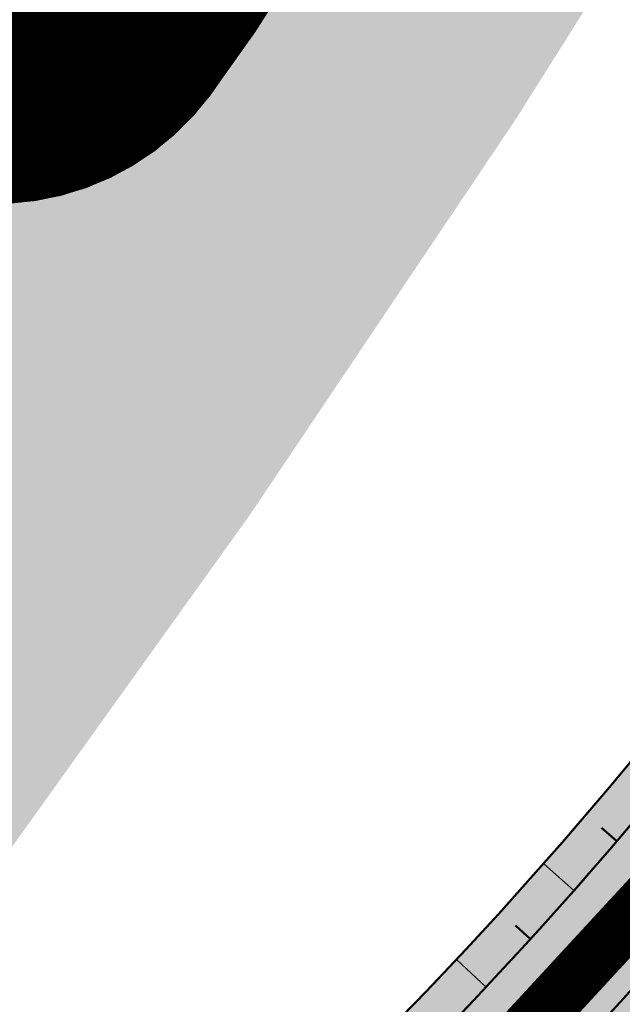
# Model space of a CAD drawing. Header units: metres. Extents: x -3 to 311477, y 0 to 754107.
# Tile 13 of 82: x 155089 to 155116, y 376194 to 376239. Entities that reach past the tile are written whole.
import ezdxf

# ---------------------------------------------------------------- set-up
doc = ezdxf.new("R2010")
doc.units = ezdxf.units.M
doc.linetypes.add('ACAD_ISO05W100', pattern=[33, 24, -3, 0, -3, 0, -3])
doc.linetypes.add('CENTER', pattern=[2, 1.25, -0.25, 0.25, -0.25])
doc.layers.add('Meest waarschijnlijk tracé', color=150, linetype='Continuous', lineweight=18, true_color=0x007fff)
doc.layers.add('Wandelpad', color=30, linetype='ACAD_ISO05W100', lineweight=13, true_color=0xff7f00)
for name, color, linetype, true_color in [('N-KLEUR_talud', 7, 'Continuous', 0xa57500), ('N-KLEUR_water', 150, 'Continuous', 0x007fff), ('N-XX-GR-BEEK-BEGELEIDEND-BOS-G', 7, 'Continuous', 0x45a93d), ('Onderhoudspad hatch', 7, 'Continuous', 0x964b00), ('Z_ZZZ_WERKGRENS', 5, 'CENTER', 0x0000ff)]:
    doc.layers.add(name, color=color, linetype=linetype, true_color=true_color)
for name, color, linetype, lineweight in [('N-WE-GW-BODEMSLOOT-G', 90, 'Continuous', 50), ('N-WE-GW-TALUD-GD', 90, 'Continuous', 50), ('N-XX-GW-TALUDARCERING-S', 90, 'Continuous', 25), ('N-XX-GW-TALUDARCERING_KORT-G', 90, 'Continuous', 50), ('N-XX-GW-TALUDARCERING_LANG-G', 90, 'Continuous', 18)]:
    doc.layers.add(name, color=color, linetype=linetype, lineweight=lineweight)

# ---------------------------------------------------------------- blocks, each defined once
blk = doc.blocks.new('*U27')
at = {"layer": 'N-XX-GW-TALUDARCERING_KORT-G'}
for p, q in [((155116.069509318, 376201.461111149), (155115.362213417, 376202.0666663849)), ((155112.1012189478, 376196.9610998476), (155111.4126031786, 376197.5864981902))]:
    blk.add_line(p, q, dxfattribs=at)
at = {"layer": 'N-XX-GW-TALUDARCERING_LANG-G'}
for p, q in [((155114.1018278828, 376199.1965871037), (155112.7063723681, 376200.42715572)), ((155110.0681109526, 376194.7551281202), (155108.7082337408, 376196.026970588))]:
    blk.add_line(p, q, dxfattribs=at)

msp = doc.modelspace()

# ---------------------------------------------------------------- hatches: boundary and pattern name
at = {"layer": 'N-KLEUR_talud'}
h = msp.add_hatch(color=256, dxfattribs=at)
h.dxf.hatch_style = 1
edge = h.paths.add_edge_path()
edge.add_line((155678.8771100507, 377006.8022137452), (155680.0307593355, 377006.9643198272))
edge.add_arc((155680.1699082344, 377005.9740483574), 0.9999999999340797, 14.194605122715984, 97.99859969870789, ccw=False)
edge.add_line((155681.1393766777, 377006.2192644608), (155690.554282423, 376956.8090728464))
edge.add_line((155690.554282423, 376956.8090728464), (155696.311350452, 376886.1581083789))
edge.add_arc((155742.159387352, 376889.89408381), 46.00000000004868, 184.6585141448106, 256.605943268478)
edge.add_line((155731.5036255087, 376845.1452878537), (155739.7710216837, 376843.1766224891))
edge.add_arc((155738.1494927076, 376836.3670231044), 6.999999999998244, -19.176685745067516, 76.60594326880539, ccw=False)
edge.add_line((155744.761063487, 376834.0676467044), (155696.642994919, 376695.7101267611))
edge.add_arc((155692.65442192, 376696.7931907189), 4.133006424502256, 313.34904811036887, 344.80812501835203, ccw=False)
edge.add_line((155695.4914874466, 376693.7877288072), (155661.9274777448, 376660.807904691))
edge.add_arc((155451.1918649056, 376878.1575387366), 302.738107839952, 302.42176025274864, 314.1148366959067, ccw=False)
edge.add_arc((155623.3907087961, 376606.4980496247), 18.90251191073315, 121.53574325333, 135.922123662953)
edge.add_line((155609.8112395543, 376619.6473070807), (155601.3636035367, 376611.6669546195))
edge.add_arc((155618.3262962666, 376596.7791274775), 22.5694559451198, 138.7272013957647, 161.9893209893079)
edge.add_arc((155413.485087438, 376661.9305525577), 192.383681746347, 312.7432122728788, 342.39936066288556, ccw=False)
edge.add_line((155544.0585369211, 376520.643414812), (155492.3294542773, 376467.9552593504))
edge.add_arc((155096.6999878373, 376880.1992206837), 571.3735716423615, 308.5135574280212, 313.8218373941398, ccw=False)
edge.add_arc((155373.5493513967, 376530.5538468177), 125.4005444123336, 273.6379186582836, 309.0163028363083, ccw=False)
edge.add_arc((155370.2357413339, 376605.9787292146), 200.8891375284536, 242.1821668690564, 273.21613018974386, ccw=False)
edge.add_arc((155268.2279784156, 376414.7349594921), 15.88666606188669, 58.67035883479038, 129.0237074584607)
edge.add_line((155258.2250678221, 376427.0770799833), (155199.0966051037, 376387.1480177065))
edge.add_arc((155242.6912690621, 376334.3626160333), 68.4601588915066, 129.5527846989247, 162.229872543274)
edge.add_line((155177.4974371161, 376355.2565776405), (155153.4365502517, 376273.8441122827))
edge.add_arc((154965.6864591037, 376329.997300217), 195.967541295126, 301.7526252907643, 343.34887825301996, ccw=False)
edge.add_line((155068.8149433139, 376163.3605906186), (155066.5597224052, 376159.446050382))
edge.add_line((155066.5597224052, 376159.446050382), (155069.2360377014, 376155.2214618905))
edge.add_line((155069.2360377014, 376155.2214618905), (155074.1061068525, 376155.0084399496))
edge.add_arc((154959.0471248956, 376336.6301090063), 214.9999999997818, 302.3546309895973, 342.2544231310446)
edge.add_line((155163.8172812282, 376271.1000924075), (155184.8118277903, 376336.7044795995))
edge.add_arc((155327.6747275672, 376290.9858633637), 150.0000000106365, 150.3212814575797, 162.2544231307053, ccw=False)
edge.add_arc((155219.0727921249, 376352.8778630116), 25.00000000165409, 123.6672926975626, 150.3212814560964, ccw=False)
edge.add_line((155205.2135567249, 376373.6846310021), (155267.6507643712, 376415.2735966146))
edge.add_arc((155268.4823184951, 376414.0251905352), 1.49999999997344, 64.08793020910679, 123.66729269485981, ccw=False)
edge.add_arc((155369.6457991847, 376622.2515101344), 229.9999999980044, 244.0879302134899, 270.6835686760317)
edge.add_arc((155370.6002184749, 376542.2572030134), 149.9999994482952, 270.6835686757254, 308.9849282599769)
edge.add_arc((155213.3212327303, 376736.5850726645), 400.0000000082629, 308.9849283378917, 314.1073559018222)
edge.add_line((155491.7232276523, 376449.3702937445), (155552.1620250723, 376507.9546111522))
edge.add_arc((155360.7606535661, 376705.4147716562), 275.0000000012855, 314.107355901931, 337.0479878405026)
edge.add_arc((155615.3706423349, 376597.5908243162), 1.500000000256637, 134.8590385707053, 157.0479878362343, ccw=False)
edge.add_line((155614.31259485, 376598.6540907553), (155623.1547284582, 376607.4528234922))
edge.add_arc((155624.2127759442, 376606.3895570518), 1.50000000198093, 123.5967084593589, 134.859038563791, ccw=False)
edge.add_arc((155429.7124659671, 376899.1725473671), 349.9999999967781, 303.596708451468, 314.2512896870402)
edge.add_line((155673.9447700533, 376648.4723646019), (155707.6496021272, 376681.3076370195))
edge.add_arc((155691.948954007, 376697.4240773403), 22.50000000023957, 314.2512896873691, 339.9411792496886)
edge.add_line((155713.084126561, 376689.7069223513), (155765.2685410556, 376832.6257320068))
edge.add_arc((155776.3527648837, 376828.5785129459), 11.80000000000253, 85.23463052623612, 159.9411792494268, ccw=False)
edge.add_line((155777.3330561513, 376840.3377233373), (155814.3700082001, 376837.2501860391))
edge.add_line((155814.3700082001, 376837.2501860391), (155815.1336763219, 376842.1915230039))
edge.add_line((155815.1336763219, 376842.1915230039), (155775.4716642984, 376857.3909752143))
edge.add_line((155775.4716642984, 376857.3909752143), (155737.0020738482, 376866.3478288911))
edge.add_arc((155742.1724118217, 376888.7591564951), 22.99999999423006, 181.3286841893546, 257.0090408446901, ccw=False)
edge.add_arc((154973.3791759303, 376870.927710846), 746.0000000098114, 1.328684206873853, 6.728910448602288)
edge.add_line((155714.2404691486, 376958.3379174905), (155707.0028552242, 377019.6816462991))
edge.add_arc((155682.1750638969, 377016.7523498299), 25.0000000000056, 6.728910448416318, 97.96179206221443)
edge.add_line((155678.7122462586, 377041.5113662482), (155674.0907466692, 377040.8649992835))
edge.add_line((155674.0907466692, 377040.8649992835), (155678.8771100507, 377006.8022137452))
at = {"layer": 'N-KLEUR_water'}
h = msp.add_hatch(color=256, dxfattribs=at)
h.dxf.hatch_style = 1
edge = h.paths.add_edge_path()
edge.add_line((155781.6973241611, 376833.8815364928), (155781.8500577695, 376834.8698038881))
edge.add_arc((155780.8617903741, 376835.0225374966), 1.000000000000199, 351.2146234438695, 441.2146234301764)
edge.add_line((155781.0145239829, 376836.0108048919), (155776.8460068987, 376836.6550360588))
edge.add_arc((155775.0437503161, 376824.9934807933), 11.7999999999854, 81.21462343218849, 159.9411792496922)
edge.add_line((155763.9595264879, 376829.0406998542), (155713.084126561, 376689.7069223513))
edge.add_arc((155691.948954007, 376697.4240773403), 22.50000000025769, 314.2512896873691, 339.94117924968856, ccw=False)
edge.add_line((155707.6496021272, 376681.3076370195), (155673.9447700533, 376648.4723646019))
edge.add_arc((155429.7124659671, 376899.1725473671), 349.9999999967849, 303.59670845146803, 314.2512896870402, ccw=False)
edge.add_arc((155624.2127759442, 376606.3895570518), 1.500000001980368, 123.5967084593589, 134.8590385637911)
edge.add_line((155623.1547284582, 376607.4528234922), (155614.31259485, 376598.6540907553))
edge.add_arc((155615.3706423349, 376597.5908243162), 1.500000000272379, 134.8590385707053, 157.0479878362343)
edge.add_arc((155360.7606535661, 376705.4147716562), 275.0000000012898, 314.10735590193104, 337.0479878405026, ccw=False)
edge.add_line((155552.1620250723, 376507.9546111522), (155491.7232276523, 376449.3702937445))
edge.add_arc((155213.3212327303, 376736.5850726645), 400.0000000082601, 308.9849283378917, 314.10735590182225, ccw=False)
edge.add_arc((155370.6002184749, 376542.2572030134), 149.999999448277, 270.6835686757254, 308.98492825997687, ccw=False)
edge.add_arc((155369.6457991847, 376622.2515101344), 229.9999999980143, 244.0879302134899, 270.6835686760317, ccw=False)
edge.add_arc((155268.4823184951, 376414.0251905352), 1.499999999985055, 64.0879302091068, 123.6672926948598)
edge.add_line((155267.6507643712, 376415.2735966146), (155205.2135567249, 376373.6846310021))
edge.add_arc((155219.0727921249, 376352.8778630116), 25.00000000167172, 123.6672926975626, 150.3212814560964)
edge.add_arc((155327.6747275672, 376290.9858633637), 150.0000000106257, 150.3212814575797, 162.2544231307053)
edge.add_line((155184.8118277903, 376336.7044795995), (155163.8172812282, 376271.1000924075))
edge.add_arc((154959.0471248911, 376336.6301090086), 215.0000000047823, 305.47802487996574, 342.2544231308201, ccw=False)
edge.add_arc((155089.054634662, 376154.2183566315), 8.99999999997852, 125.4780248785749, 194.1227999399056)
edge.add_line((155080.3266596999, 376152.0223481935), (155081.6070552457, 376146.9621559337))
edge.add_line((155081.6070552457, 376146.9621559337), (155083.8263110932, 376147.5241691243))
edge.add_line((155083.8263110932, 376147.5241691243), (155082.7098935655, 376151.9326352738))
edge.add_arc((155087.5568838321, 376153.1601063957), 4.999999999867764, 125.008942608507, 194.2110427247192, ccw=False)
edge.add_arc((154959.7734791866, 376336.0952141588), 218.1453653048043, 304.9332842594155, 342.3300814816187)
edge.add_line((155167.6269585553, 376269.880929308), (155188.6215051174, 376335.4853165))
edge.add_arc((155327.6747275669, 376290.9858633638), 146.0000000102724, 150.3212814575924, 162.254423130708, ccw=False)
edge.add_arc((155219.0727921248, 376352.8778630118), 21.00000000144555, 123.6672926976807, 150.3212814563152, ccw=False)
edge.add_line((155207.4310343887, 376370.3555481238), (155268.6813640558, 376411.1539430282))
edge.add_arc((155369.6457991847, 376622.2515101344), 233.9999999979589, 244.4389902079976, 270.6835686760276)
edge.add_arc((155370.6002184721, 376542.2572030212), 153.9999994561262, 270.6835686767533, 308.9849282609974)
edge.add_arc((155213.3212327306, 376736.5850726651), 404.0000000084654, 308.984928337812, 314.1073559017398)
edge.add_line((155494.5072476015, 376446.4981459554), (155554.9460450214, 376505.0824633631))
edge.add_arc((155360.7606535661, 376705.4147716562), 279.0000000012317, 314.1073559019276, 336.9470957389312)
edge.add_line((155617.4807397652, 376596.1636968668), (155625.8017707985, 376604.4438848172))
edge.add_arc((155429.7124659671, 376899.1725473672), 353.9999999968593, 303.6366751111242, 314.2512896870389)
edge.add_line((155676.7359963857, 376645.6072196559), (155710.4408284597, 376678.4424920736))
edge.add_arc((155691.948954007, 376697.4240773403), 26.50000000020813, 314.2512896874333, 339.9411792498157)
edge.add_line((155716.8414905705, 376688.3349836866), (155767.7852602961, 376827.8560073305))
edge.add_arc((155776.0514611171, 376824.8377422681), 8.799999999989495, 81.21462343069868, 159.9411792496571, ccw=False)
edge.add_line((155777.3955168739, 376833.5344953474), (155780.5563231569, 376833.046002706))
edge.add_arc((155780.7090567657, 376834.0342701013), 0.9999999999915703, 261.2146234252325, 351.2146234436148)
at = {"layer": 'N-XX-GR-BEEK-BEGELEIDEND-BOS-G'}
h = msp.add_hatch(color=256, dxfattribs=at)
h.dxf.hatch_style = 1
edge = h.paths.add_edge_path(flags=17)
edge.add_arc((154904.1109228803, 376102.1879825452), 9.597595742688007, 237.1099295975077, 297.3173460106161, ccw=False)
edge.add_arc((154908.3638393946, 376108.7644893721), 17.42943721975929, 215.6781270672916, 237.1099295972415, ccw=False)
edge.add_arc((154890.6254118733, 376096.0284016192), 4.407681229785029, 35.67812706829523, 88.3553815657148)
edge.add_arc((154890.2660216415, 376141.8758540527), 41.44443523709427, 258.3437979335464, 270.671746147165, ccw=False)
edge.add_arc((154880.1088322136, 376090.9112385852), 10.5270998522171, 80.2441988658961, 155.9837095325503)
edge.add_arc((154839.7063328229, 376110.1062751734), 34.20741559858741, 316.9733342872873, 334.158293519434, ccw=False)
edge.add_arc((154854.9109099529, 376095.9145421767), 13.40875095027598, 272.1255065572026, 316.9733342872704, ccw=False)
edge.add_arc((154855.5882867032, 376077.6633523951), 4.855004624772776, 92.12550655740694, 173.7369162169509)
edge.add_arc((154811.6053448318, 376082.4904323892), 39.39202778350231, 333.7976589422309, 353.7369162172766, ccw=False)
edge.add_arc((154819.0032733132, 376078.8498248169), 31.14682497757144, 323.22154768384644, 333.79765894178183, ccw=False)
edge.add_line((154843.950528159, 376060.201522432), (154908.5154376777, 376093.6607266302))
edge = h.paths.add_edge_path()
edge.add_arc((155051.3823263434, 376202.2835270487), 10.01038861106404, 230.0437084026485, 286.4384716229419, ccw=False)
edge.add_arc((155463.0389313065, 376693.6375070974), 651.0173262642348, 229.2027619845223, 230.043708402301, ccw=False)
edge.add_arc((154952.656633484, 376102.2962961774), 130.119356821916, 49.20276198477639, 54.97613268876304)
edge.add_arc((155018.9434774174, 376196.8798384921), 14.62047303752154, 54.97613268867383, 114.2540012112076)
edge.add_arc((155020.0857612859, 376194.3445351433), 17.40122392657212, 114.2540012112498, 151.6801925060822)
edge.add_arc((155009.907086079, 376199.8297269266), 5.838665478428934, 151.6801925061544, 220.3471388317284)
edge.add_arc((154999.3720344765, 376190.8804418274), 7.984395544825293, -38.00674009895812, 40.34713883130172, ccw=False)
edge.add_arc((154962.0932182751, 376220.0129079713), 55.29624100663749, 312.00238699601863, 321.9932599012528, ccw=False)
edge.add_arc((155037.6216808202, 376136.1370796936), 57.5740527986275, 132.0023869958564, 142.80662583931)
edge.add_arc((155022.8625683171, 376147.3371659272), 39.04641577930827, 142.8066258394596, 158.2889268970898)
edge.add_arc((155028.4183682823, 376145.1250007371), 45.02643150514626, 158.2889268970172, 167.9820113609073)
edge.add_arc((154964.8940323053, 376158.6483618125), 19.92141338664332, 324.60384196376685, 347.9820113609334, ccw=False)
edge.add_arc((154989.5148522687, 376141.15374043), 10.28200617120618, 144.603841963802, 193.5135074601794)
edge.add_line((154979.5175048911, 376138.7510968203), (155027.1040376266, 376157.3691786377))
edge.add_line((155027.1040376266, 376157.3691786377), (155054.2151214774, 376192.6823212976))
edge = h.paths.add_edge_path()
edge.add_line((155111.4569899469, 376234.6687796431), (155123.1372748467, 376253.2314753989))
edge.add_arc((155111.7257020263, 376262.246170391), 14.54265175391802, 314.91492457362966, 321.69264800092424, ccw=False)
edge.add_arc((155104.6311003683, 376269.3618721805), 24.59086476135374, 299.472293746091, 314.9149245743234, ccw=False)
edge.add_arc((155112.1908862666, 376255.9849069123), 9.225528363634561, 252.7926465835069, 299.47229374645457, ccw=False)
edge.add_arc((155107.87107713, 376242.0361959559), 5.376775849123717, 72.79264658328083, 150.9010366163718)
edge.add_arc((155031.5756144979, 376284.4998977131), 81.93968070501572, 323.4572282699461, 330.9010366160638, ccw=False)
edge.add_arc((155087.5070262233, 376243.0481795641), 12.32238576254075, 267.5812292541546, 323.4572282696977, ccw=False)
edge.add_arc((155086.8016648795, 376226.3495250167), 4.391159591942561, 87.58122925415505, 143.8631932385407)
edge.add_arc((155093.9539161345, 376221.1269726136), 13.24721693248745, 143.8631932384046, 176.7993242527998)
edge.add_arc((155092.9241623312, 376221.1845569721), 12.21585431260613, 176.7993242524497, 216.1199074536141)
edge.add_arc((155061.5145169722, 376198.2635289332), 26.66780996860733, 12.370874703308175, 36.11990745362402, ccw=False)
edge.add_arc((155081.0079562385, 376202.5390525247), 6.710999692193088, -35.563268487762, 12.370874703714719, ccw=False)
edge.add_line((155086.4671785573, 376198.6359244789), (155099.2283936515, 376216.4626223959))
edge.add_line((155099.2283936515, 376216.4626223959), (155111.4569899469, 376234.6687796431))
edge = h.paths.add_edge_path()
edge.add_arc((155293.5941444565, 376492.4331864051), 4.861909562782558, 341.6479676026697, 404.5563958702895)
edge.add_arc((155287.0783221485, 376486.0174865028), 14.00615067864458, 44.55639587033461, 72.73906829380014)
edge.add_arc((155302.5070353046, 376535.6726084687), 37.99073698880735, 234.1685740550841, 252.7390682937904, ccw=False)
edge.add_arc((155279.2186539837, 376503.4197728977), 1.791094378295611, 54.16857405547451, 182.5780344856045)
edge.add_arc((155271.0221197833, 376503.0507191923), 6.413744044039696, -100.25193394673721, 2.5780344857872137, ccw=False)
edge.add_arc((155268.7430830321, 376490.4499098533), 6.391505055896, 79.74806605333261, 114.9446813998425)
edge.add_arc((155229.1828549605, 376575.5013872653), 87.41022976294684, 286.6660592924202, 294.944681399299, ccw=False)
edge.add_arc((155261.6137587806, 376467.1704449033), 25.67096494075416, 106.6660592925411, 153.0082858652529)
edge.add_arc((156213.5553467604, 375982.3053724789), 1093.981278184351, 153.0082858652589, 153.823773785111)
edge.add_arc((156045.4547934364, 376064.9344786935), 906.6703996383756, 153.8237737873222, 153.8630829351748)
edge.add_line((155231.4969494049, 376464.3388373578), (155236.0809737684, 376464.6841029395))
edge.add_line((155236.0809737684, 376464.6841029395), (155240.6737978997, 376464.8802003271))
edge.add_line((155240.6737978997, 376464.8802003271), (155245.270569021, 376464.9269223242))
edge.add_line((155245.270569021, 376464.9269223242), (155249.8664301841, 376464.8242195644))
edge.add_line((155249.8664301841, 376464.8242195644), (155254.4565254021, 376464.5722005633))
edge.add_line((155254.4565254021, 376464.5722005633), (155259.0360047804, 376464.1711316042))
edge.add_line((155259.0360047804, 376464.1711316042), (155263.6000296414, 376463.6214364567))
edge.add_line((155263.6000296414, 376463.6214364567), (155268.1437776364, 376462.9236959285))
edge.add_line((155268.1437776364, 376462.9236959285), (155272.6624478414, 376462.0786472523))
edge.add_line((155272.6624478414, 376462.0786472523), (155277.1512658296, 376461.0871833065))
edge.add_line((155277.1512658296, 376461.0871833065), (155281.605488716, 376459.9503516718))
edge.add_line((155281.605488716, 376459.9503516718), (155286.0204101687, 376458.6693535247))
edge.add_arc((155294.5421812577, 376459.9125171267), 8.611970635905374, 181.1674268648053, 188.2998133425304, ccw=False)
edge.add_arc((155303.2339477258, 376460.0896402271), 17.30554164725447, 145.0326663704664, 181.1674268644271, ccw=False)
edge.add_arc((155250.4987966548, 376496.9704010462), 47.04651097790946, 325.0326663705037, 339.823565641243)
edge.add_arc((154977.4176470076, 376597.3171976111), 337.9808573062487, 339.8235656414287, 341.6479676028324)
edge = h.paths.add_edge_path(flags=17)
edge.add_line((155568.0746086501, 376575.2736937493), (155554.3290078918, 376584.2874904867))
edge.add_arc((155558.4985977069, 376595.0829531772), 11.57270469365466, 228.1301586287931, 248.881674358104, ccw=False)
edge.add_arc((155542.8040513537, 376576.7659020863), 12.55405392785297, 50.58811952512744, 209.5996564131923)
edge.add_arc((155516.7828623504, 376561.6086890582), 17.5610506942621, 1.6241998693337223, 30.66447380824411, ccw=False)
edge.add_line((155534.3368575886, 376562.1064366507), (155550.9186548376, 376551.2125865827))
edge.add_line((155550.9186548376, 376551.2125865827), (155568.0746086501, 376575.2736937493))
edge = h.paths.add_edge_path()
edge.add_line((155747.7007093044, 377246.6623197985), (155745.9878774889, 377239.4292432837))
edge.add_arc((155716.814357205, 377248.5053262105), 30.55273419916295, 305.9069966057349, 342.71872256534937, ccw=False)
edge.add_arc((155681.8039779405, 377304.5655077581), 96.59820540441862, 295.87758835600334, 303.2248522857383, ccw=False)
edge.add_arc((155728.0785954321, 377207.763361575), 10.71165414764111, 112.587851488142, 139.8735109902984)
edge.add_arc((155727.0662832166, 377208.6166078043), 9.387718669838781, 139.8735109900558, 203.1734579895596)
edge.add_arc((155713.6207024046, 377202.8611958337), 5.237889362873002, -67.39223356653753, 23.173457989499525, ccw=False)
edge.add_arc((155706.2837996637, 377218.40570792), 22.42257391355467, 272.3254749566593, 294.646007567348, ccw=False)
edge.add_arc((155706.9048528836, 377189.4167188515), 6.591209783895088, 87.48902117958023, 238.8635105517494)
edge.add_arc((155699.3656736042, 377177.54067955), 7.478811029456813, -118.37699607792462, 56.47083777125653, ccw=False)
edge.add_line((155695.8112116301, 377170.960526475), (155712.1692229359, 377160.6611481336))
edge.add_line((155712.1692229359, 377160.6611481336), (155734.398, 377191.887))
edge.add_arc((155602.3882165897, 377261.3662368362), 149.1775695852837, 332.2413222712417, 353.6750322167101)
edge.add_line((155750.6577485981, 377244.9317260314), (155747.7007093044, 377246.6623197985))
edge = h.paths.add_edge_path()
edge.add_arc((155009.9070860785, 376199.8297269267), 14.83866547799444, 166.583706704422, 193.1943192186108)
edge.add_arc((154983.2901195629, 376193.5895567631), 12.50000000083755, -46.62012388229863, 13.194324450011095, ccw=False)
edge.add_arc((155037.6216816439, 376136.1370804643), 66.57405280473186, 133.4046889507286, 142.8134930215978)
edge.add_arc((155022.8625683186, 376147.3371659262), 48.04641578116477, 142.8161398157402, 158.2889268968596)
edge.add_arc((155028.4183682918, 376145.1250007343), 54.02643151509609, 158.2889268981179, 167.9820113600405)
edge.add_arc((154964.894032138, 376158.6483610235), 10.92141338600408, 324.59370063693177, 347.98201559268, ccw=False)
edge.add_arc((154989.5202787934, 376141.1505204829), 19.28829477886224, 144.6111262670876, 154.0026220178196)
edge.add_arc((154989.5148481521, 376141.1537408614), 19.28200206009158, 154.0041496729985, 180.6887084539)
edge.add_arc((154962.7347808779, 376140.8318229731), 7.499999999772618, -60.09601325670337, 0.688707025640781, ccw=False)
edge.add_arc((154962.162003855, 376140.5309387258), 7.55245528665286, 221.6828016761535, 304.8147718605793, ccw=False)
edge.add_arc((154973.1415763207, 376152.8916996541), 24.04996405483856, 219.3959877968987, 226.2857145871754, ccw=False)
edge.add_arc((154941.4215169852, 376126.8402688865), 16.99682886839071, 39.39598779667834, 61.614904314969)
edge.add_arc((154941.421516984, 376126.8402688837), 16.9968288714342, 61.61490431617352, 84.84837112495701)
edge.add_arc((154935.248805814, 376058.373188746), 85.74159904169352, 84.84837421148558, 88.52364324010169)
edge.add_arc((154937.0750176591, 376129.1259091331), 14.96531452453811, 88.53398706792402, 134.8381097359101)
edge.add_arc((154914.6326824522, 376151.6839702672), 16.85487701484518, 293.13421389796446, 314.86556924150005, ccw=False)
edge.add_arc((154926.1382990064, 376124.7646351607), 12.42019495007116, 113.1534859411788, 176.8240908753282)
edge.add_arc((154926.1383062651, 376124.764636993), 12.42020209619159, 176.8241011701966, 199.4289745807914)
edge.add_arc((154896.3332656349, 376114.4157729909), 19.13062959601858, -14.007493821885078, 18.965502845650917, ccw=False)
edge.add_arc((154907.6180477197, 376111.6005930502), 7.499999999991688, 296.0576997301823, 345.9925061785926, ccw=False)
edge.add_arc((155818.6769811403, 374248.4174695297), 2066.500899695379, 116.0576997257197, 116.1196364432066)
edge.add_arc((154905.6044801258, 376110.6146502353), 7.499999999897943, 224.2387843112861, 296.11963643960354, ccw=False)
edge.add_arc((154890.625411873, 376096.0284016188), 13.40768123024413, 44.23878431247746, 79.4947672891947)
edge.add_arc((154890.6254127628, 376096.0284014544), 13.40768122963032, 79.49477115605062, 91.5112015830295)
edge.add_arc((154890.2660198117, 376141.8758540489), 32.44443523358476, 258.1361618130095, 270.0102433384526, ccw=False)
edge.add_arc((154880.108831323, 376090.9112387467), 19.52709985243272, 79.71324149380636, 155.4677077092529)
edge.add_arc((154839.7063361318, 376110.1062819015), 25.20741558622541, 328.89535224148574, 333.9062163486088, ccw=False)
edge.add_arc((154850.5852595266, 376103.5391323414), 12.49999999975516, 280.9429887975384, 328.9085379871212, ccw=False)
edge.add_arc((154855.5882867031, 376077.6633523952), 13.85500462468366, 100.9429887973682, 173.7369162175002)
edge.add_arc((154811.6053448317, 376082.4904323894), 30.39202778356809, 333.79765894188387, 353.73691621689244, ccw=False)
edge.add_arc((154819.0032730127, 376078.84982421), 22.14682497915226, 307.02976146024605, 333.7976606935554, ccw=False)
edge.add_arc((154851.3603678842, 376035.968232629), 31.57293412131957, 127.0421649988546, 156.2503468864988)
edge.add_arc((154835.7874851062, 376042.8203525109), 14.55922715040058, 156.2503468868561, 188.4378475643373)
edge.add_arc((154835.7874850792, 376042.8203525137), 14.55922712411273, 188.437847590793, 193.6553873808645)
edge.add_arc((154812.4083344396, 376037.1404119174), 9.499999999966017, -50.12871973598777, 13.65538737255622, ccw=False)
edge.add_line((154818.4984520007, 376029.8492893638), (154786.421, 376062.803))
edge.add_line((154786.421, 376062.803), (154794.895, 376066.295))
edge.add_line((154794.895, 376066.295), (154873.073, 376132.217))
edge.add_line((154873.073, 376132.217), (154887.98, 376142.155))
edge.add_line((154887.98, 376142.155), (154912.162, 376155.074))
edge.add_line((154912.162, 376155.074), (154938.994, 376171.968))
edge.add_line((154938.994, 376171.968), (154995.473368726, 376203.2726612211))
edge = h.paths.add_edge_path()
edge.add_arc((155121.8674524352, 376352.4317962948), 21.73201315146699, 195.6669953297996, 210.3761613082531)
edge.add_arc((155243.8356767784, 376423.9219287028), 163.1077068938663, 210.3761606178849, 213.8776521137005)
edge.add_arc((155071.4484493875, 376308.1756554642), 44.53274192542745, 18.71543681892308, 33.88239292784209, ccw=False)
edge.add_arc((155132.0075295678, 376328.6919602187), 19.40723737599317, 198.7154368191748, 221.722444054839)
edge.add_arc((155108.1926844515, 376307.4569667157), 12.50000000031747, -16.332214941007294, 41.72244542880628, ccw=False)
edge.add_arc((154262.3872962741, 376647.1673185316), 923.9189452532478, 337.94326609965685, 338.19254253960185, ccw=False)
edge.add_arc((155173.6088960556, 376277.9599023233), 59.25902444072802, 157.9432662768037, 170.1815617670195)
edge.add_arc((155152.8031853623, 376281.5616111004), 38.14386633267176, 170.1831054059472, 194.163429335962)
edge.add_arc((155067.9975743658, 376260.1600922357), 49.3205073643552, 13.26736125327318, 14.163414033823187, ccw=False)
edge.add_arc((155067.9976018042, 376260.1600817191), 49.32048307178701, 2.773318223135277, 13.267380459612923, ccw=False)
edge.add_arc((155111.7251508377, 376262.2465145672), 5.543288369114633, -43.551377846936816, 3.1015143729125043, ccw=False)
edge.add_arc((155110.4674272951, 376263.7583571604), 7.500000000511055, 263.18403424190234, 314.69784341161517, ccw=False)
edge.add_arc((155107.8707905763, 376242.0307083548), 14.38225867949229, 83.18549526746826, 98.48663353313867)
edge.add_arc((155107.8506922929, 376242.0658305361), 14.34456252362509, 98.4279382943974, 150.972559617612)
edge.add_arc((155032.3068436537, 376284.0282689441), 72.07140564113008, 323.4123290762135, 330.94441371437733, ccw=False)
edge.add_arc((155087.5070262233, 376243.0481795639), 3.322385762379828, 267.58122925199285, 323.4572283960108, ccw=False)
edge.add_arc((155086.8016648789, 376226.3495250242), 13.3911595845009, 87.58122925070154, 98.83828671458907)
edge.add_arc((155086.8016645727, 376226.3495249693), 13.39115959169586, 98.83828538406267, 143.8467528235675)
edge.add_arc((155093.9539162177, 376221.1269727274), 22.24721693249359, 143.8532982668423, 176.8209180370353)
edge.add_arc((155092.9241622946, 376221.1845569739), 21.21585427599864, 176.8219674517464, 179.4894406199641)
edge.add_arc((155092.924162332, 376221.1845569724), 21.21585431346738, 179.4894406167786, 199.0289068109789)
edge.add_arc((155065.7775088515, 376211.8218920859), 7.500000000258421, -83.1771017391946, 19.028906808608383, ccw=False)
edge.add_arc((155076.448893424, 376122.6321626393), 82.32586647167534, 96.82289825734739, 100.1733303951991)
edge.add_arc((155075.9004247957, 376119.1842216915), 85.63043145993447, 99.40460989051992, 104.2629664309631)
edge.add_arc((155052.9556354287, 376209.4439242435), 7.499999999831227, 229.7439891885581, 284.26296643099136, ccw=False)
edge.add_arc((155504.3593100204, 376742.5357959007), 706.0357693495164, 229.1826711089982, 229.7432411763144, ccw=False)
edge.add_arc((154952.6566340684, 376102.2962957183), 139.1193567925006, 49.58014542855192, 54.97695449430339)
edge.add_arc((155018.943477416, 376196.8798384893), 23.62047304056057, 54.98097114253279, 75.11153259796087)
edge.add_line((155025.0124809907, 376219.7073206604), (155035.392, 376226.627))
edge.add_line((155035.392, 376226.627), (155045.33, 376234.577))
edge.add_line((155045.33, 376234.577), (155056.924, 376245.177))
edge.add_line((155056.924, 376245.177), (155063.88, 376256.772))
edge.add_line((155063.88, 376256.772), (155070.837, 376267.703))
edge.add_line((155070.837, 376267.703), (155077.793, 376278.966))
edge.add_line((155077.793, 376278.966), (155100.9428386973, 376346.5631562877))
edge = h.paths.add_edge_path()
edge.add_arc((155133.2909895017, 376402.0375514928), 14.97447687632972, 135.2879483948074, 143.2732387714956)
edge.add_arc((155205.5032002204, 376348.1597429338), 105.071211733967, 143.273238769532, 148.1608218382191)
edge.add_arc((155159.7039768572, 376376.5998389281), 51.16010044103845, 148.1608216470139, 170.6149658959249)
edge.add_arc((155062.9631333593, 376392.5857496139), 46.89264125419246, 349.46593814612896, 350.61915086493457, ccw=False)
edge.add_line((155109.0654646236, 376384.0128355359), (155107.754, 376386.098))
edge.add_line((155107.754, 376386.098), (155099.499, 376400.988))
edge.add_line((155099.499, 376400.988), (155099.106, 376402.526))
edge.add_line((155099.106, 376402.526), (155099.332, 376403.808))
edge.add_line((155099.332, 376403.808), (155112.844, 376412.542))
edge.add_line((155112.844, 376412.542), (155122.6493549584, 376412.5727578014))
edge = h.paths.add_edge_path()
edge.add_arc((155258.4154583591, 376471.1405226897), 30.09813336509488, 140.7254622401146, 157.1592805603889)
edge.add_arc((156213.5553469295, 375982.3053723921), 1102.981278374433, 153.0130970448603, 153.8237737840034)
edge.add_arc((156045.4547935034, 376064.9344786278), 915.67039972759, 153.8237737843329, 155.0250014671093)
edge.add_arc((155233.6023177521, 376443.0763028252), 20.072453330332, 155.0249986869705, 190.1050608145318)
edge.add_arc((155233.6023890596, 376443.0763261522), 20.07252762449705, 190.1050906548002, 200.0539682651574)
edge.add_arc((155207.7015829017, 376433.6215643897), 7.500000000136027, -71.69078008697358, 20.053977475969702, ccw=False)
edge.add_arc((155200.3276157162, 376453.7836598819), 28.96556159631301, 273.2060033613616, 289.6283768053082, ccw=False)
edge.add_arc((155201.2253218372, 376446.7864976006), 21.934958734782, 263.0974405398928, 271.8868485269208, ccw=False)
edge.add_arc((155195.0839892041, 376396.0225340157), 29.19913925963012, 83.10539402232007, 111.6579829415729)
edge.add_arc((154632.3037629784, 377813.2511579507), 1495.680710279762, 290.95026219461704, 291.6579829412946, ccw=False)
edge.add_arc((155147.6878811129, 376467.1380655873), 54.27818264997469, 276.91766876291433, 290.950261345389, ccw=False)
edge.add_arc((155151.9758809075, 376431.7771816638), 18.65825788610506, 246.7114276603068, 276.92438134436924, ccw=False)
edge.add_arc((155133.071011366, 376387.8437605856), 29.16997223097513, 66.72128549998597, 89.1165456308)
edge.add_arc((155133.2909895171, 376402.0375527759), 14.97447559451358, 89.12076952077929, 89.80739125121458)
edge.add_line((155133.3413284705, 376417.0119437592), (155144.863, 376431.143))
edge.add_line((155144.863, 376431.143), (155221.403, 376483.867))
edge.add_line((155221.403, 376483.867), (155235.1158429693, 376490.1937521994))
edge = h.paths.add_edge_path()
edge.add_arc((155577.2971492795, 376627.4605945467), 29.56339117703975, 150.5663207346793, 201.4415971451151, ccw=False)
edge.add_arc((155567.0446639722, 376633.3157578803), 17.75703010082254, 93.85637633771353, 150.7637137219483, ccw=False)
edge.add_arc((155565.5669097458, 376663.2140897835), 12.18480606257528, 271.3331723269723, 356.7449891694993)
edge.add_arc((155599.769169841, 376661.4861404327), 22.06145469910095, 131.4073873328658, 177.3081691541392, ccw=False)
edge.add_line((155585.1775345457, 376678.0328006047), (155601.71285844, 376692.0263601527))
edge.add_arc((155579.8565916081, 376725.0447658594), 39.59686244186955, 303.5022453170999, 357.7135944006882)
edge.add_line((155619.42193055, 376723.4650602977), (155619.668277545, 376794.947686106))
edge.add_arc((155691.4904170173, 376800.3411486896), 72.0243650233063, 162.0291739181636, 184.2945493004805, ccw=False)
edge.add_line((155622.979851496, 376822.5630200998), (155619.424, 376811.97))
edge.add_line((155619.424, 376811.97), (155615.284, 376795.317))
edge.add_line((155615.284, 376795.317), (155617.158, 376784.962))
edge.add_line((155617.158, 376784.962), (155615.332, 376714.971))
edge.add_line((155615.332, 376714.971), (155610.699, 376702.131))
edge.add_line((155610.699, 376702.131), (155600.117, 376691.544))
edge.add_line((155600.117, 376691.544), (155568.457, 376667.467))
edge.add_line((155568.457, 376667.467), (155555.601, 376654.303))
edge.add_line((155555.601, 376654.303), (155543.969, 376639.529))
edge.add_line((155543.969, 376639.529), (155535.579, 376623.832))
edge.add_line((155535.579, 376623.832), (155521.867, 376597.313))
edge.add_line((155521.867, 376597.313), (155514.979, 376588.432))
edge.add_line((155514.979, 376588.432), (155431.142, 376504.817))
edge.add_line((155431.142, 376504.817), (155415.705, 376492.02))
edge.add_line((155415.705, 376492.02), (155408.322, 376488.153))
edge.add_line((155408.322, 376488.153), (155399.351, 376484.7))
edge.add_line((155399.351, 376484.7), (155390.322, 376481.698))
edge.add_line((155390.322, 376481.698), (155375.956, 376477.783))
edge.add_line((155375.956, 376477.783), (155364.744, 376476.34))
edge.add_line((155364.744, 376476.34), (155357.844, 376475.947))
edge.add_line((155357.844, 376475.947), (155350.296, 376476.333))
edge.add_line((155350.296, 376476.333), (155334.73, 376478.799))
edge.add_line((155334.73, 376478.799), (155324.243, 376480.901))
edge.add_line((155324.243, 376480.901), (155306.8604567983, 376488.4135479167))
edge.add_arc((155293.59414429, 376492.4331864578), 13.86190973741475, 341.64796760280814, 343.1434056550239, ccw=False)
edge.add_arc((154977.4176468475, 376597.3171976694), 346.9808574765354, 339.8235656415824, 341.6479676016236, ccw=False)
edge.add_arc((155250.4987966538, 376496.9704010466), 56.04651097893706, 332.775435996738, 339.8235656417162, ccw=False)
edge.add_arc((155250.498796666, 376496.9704010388), 56.04651096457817, 328.0112306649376, 332.775435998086, ccw=False)
edge.add_arc((155304.3958938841, 376463.3064445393), 7.499999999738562, 148.0112306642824, 243.8413896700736)
edge.add_arc((155324.9460090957, 376505.1460623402), 54.1139555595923, 243.8413896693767, 247.3447346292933)
edge.add_arc((155286.9665636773, 376414.153786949), 44.48641185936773, 64.55356766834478, 67.34473462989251, ccw=False)
edge.add_arc((155286.9665636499, 376414.1537868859), 44.48641192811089, 56.583100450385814, 64.55356767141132, ccw=False)
edge.add_arc((155318.3505168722, 376461.719516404), 12.50000000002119, 236.5831004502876, 285.4918611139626)
edge.add_arc((155306.5349431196, 376504.325085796), 56.71359878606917, 285.4982096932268, 291.7809441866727)
edge.add_arc((155340.8911862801, 376404.7077766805), 48.80321577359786, 85.33549532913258, 105.82928429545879, ccw=False)
edge.add_arc((155345.3709470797, 376461.6302367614), 8.296636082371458, 266.4686312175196, 296.4054660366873)
edge.add_arc((155368.6170782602, 376416.3763591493), 42.57958937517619, 93.35527035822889, 117.3414025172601, ccw=False)
edge.add_arc((155368.5160040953, 376429.9530887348), 29.02850718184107, 60.74189187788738, 94.7246192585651, ccw=False)
edge.add_arc((155352.1170903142, 376400.5673506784), 62.68032079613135, 46.20990969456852, 60.79241502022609, ccw=False)
edge.add_arc((155404.849063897, 376455.1621219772), 13.22512462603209, 224.9726226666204, 275.2739020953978)
edge.add_arc((155400.365411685, 376503.7349640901), 62.00446582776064, 275.2739020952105, 307.3593679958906)
edge.add_arc((155430.9267580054, 376463.7035785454), 11.64071182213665, 307.359367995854, 381.4354375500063)
edge.add_arc((155466.9152331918, 376477.8329914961), 27.02206946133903, 106.77848185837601, 201.4354375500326, ccw=False)
edge.add_arc((155333.6337945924, 376919.8823447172), 434.6830015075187, 286.7784818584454, 288.3472181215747)
edge.add_arc((155466.5263568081, 376519.1604290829), 12.49999999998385, 288.3472181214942, 357.7642274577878)
edge.add_arc((155518.4271458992, 376517.1341490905), 39.44032844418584, 153.0061245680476, 177.7642274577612, ccw=False)
edge.add_arc((155512.0681433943, 376521.5273159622), 31.79669925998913, 91.37750289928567, 154.8592619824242, ccw=False)
edge.add_arc((155512.0681437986, 376521.5273159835), 31.79669924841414, 83.25663790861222, 91.3775036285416, ccw=False)
edge.add_arc((155516.7828720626, 376561.6086888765), 8.561042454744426, 263.4195147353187, 389.3875074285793)
edge.add_arc((155542.8040574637, 376576.7658958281), 21.55405610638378, 58.736572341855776, 210.5514582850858, ccw=False)
edge.add_arc((155556.5849115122, 376599.4640445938), 4.999999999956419, 238.7365723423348, 385.338380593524)
edge.add_arc((155553.6531093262, 376598.0694373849), 8.246594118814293, 25.37823697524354, 50.60298396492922)
edge.add_arc((155576.6341762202, 376627.1797205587), 28.84363412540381, 201.4036894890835, 232.0274225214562, ccw=False)

# ---------------------------------------------------------------- linework, layer by layer
at = {"layer": 'Meest waarschijnlijk tracé', "linetype": 'Continuous', "const_width": 4}
msp.add_lwpolyline([(155122.1157395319, 376286.8739626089, 0.1050365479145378), (155122.6060387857, 376273.9410633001, -0.04992358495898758), (155124.2541054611, 376262.8438495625, -0.2117191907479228), (155120.5815172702, 376253.3640169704, -0.06748334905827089), (155115.7458652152, 376249.6944073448, -0.2065424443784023), (155110.0533535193, 376249.0827902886, 0.3546509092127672), (155101.4253903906, 376245.6236664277, -0.03249116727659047), (155095.8001609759, 376236.9019966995, -0.2487533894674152), (155087.0713908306, 376232.7349904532, 0.2506351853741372), (155081.6400926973, 376230.1184895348, 0.144708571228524), (155078.730483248, 376221.9782747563, 0.173271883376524), (155081.4408067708, 376212.8046369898, -0.1039972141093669), (155085.6095726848, 376203.5483315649, -0.5013043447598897), (155080.668806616, 376197.8402765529, 0.03604226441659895), (155072.1769213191, 376197.8402765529, 0.022975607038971), (155063.067447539, 376196.7603742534, 0.0307511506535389)], format="xyb", dxfattribs=at)
at = {"layer": 'N-WE-GW-BODEMSLOOT-G', "lineweight": 25}
msp.add_lwpolyline([(155466.0685620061, 376424.300186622, -0.1686946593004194), (155372.4106325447, 376390.5180032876, -0.1164125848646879), (155268.5018417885, 376413.7378118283), (155206.1837032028, 376372.2281572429, 0.1168271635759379), (155198.872832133, 376364.3897749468, 0.05211525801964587), (155186.4785616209, 376336.1710957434), (155165.4840150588, 376270.5667085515, -0.155512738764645), (155089.1783644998, 376163.2910684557), (155089.4753233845, 376162.8887853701, 0.1555174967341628), (155165.9602247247, 376270.414313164), (155186.9547712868, 376336.018700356, -0.05211525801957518), (155199.3072398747, 376364.1422069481, -0.1168271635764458), (155206.4608879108, 376371.8120218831), (155268.5411438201, 376413.1632245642, 0.1161004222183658), (155372.4165976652, 376390.0180388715, 0.168694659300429), (155466.3831199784, 376423.9115308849, 0.02235452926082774)], format="xyb", dxfattribs=at)
at = {"layer": 'N-WE-GW-TALUD-GD'}
for points in [[(155069.2360377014, 376155.2214618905, 0.1852930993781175), (155161.4075348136, 376274.1691660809), (155185.2261415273, 376353.1754524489, -0.1746356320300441), (155205.4289661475, 376380.3896457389), (155264.3508302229, 376419.5360209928, -0.2707462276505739), (155271.9059304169, 376419.9716905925, 0.1325685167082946), (155381.5398526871, 376396.877538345, 0.1570889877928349), (155458.7937990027, 376426.6300476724, 0.02452900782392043), (155498.6773218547, 376462.2004561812), (155551.5015684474, 376514.1808080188, 0.1080314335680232), (155607.529004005, 376600.0294968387, -0.1025456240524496), (155609.7104531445, 376603.452639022), (155618.1336532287, 376612.1090014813, -0.05416967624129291), (155619.7987680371, 376613.4855646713, 0.04831101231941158), (155670.804543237, 376654.658511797), (155703.0038203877, 376686.2376817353, 0.1135605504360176), (155706.6280179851, 376691.9047928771), (155757.3594273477, 376834.0459787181, -0.3618122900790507), (155773.8860893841, 376843.8107067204), (155814.3700082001, 376837.2501860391)], [(155814.3700082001, 376837.2501860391), (155777.3330561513, 376840.3377233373, 0.3380269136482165), (155765.2685410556, 376832.6257320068), (155713.084126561, 376689.7069223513, -0.1125651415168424), (155707.6496021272, 376681.3076370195), (155673.9447700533, 376648.4723646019, -0.04652290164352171), (155623.3827603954, 376607.6389865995, 0.04918077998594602), (155623.1547284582, 376607.4528234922), (155614.31259485, 376598.6540907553, 0.09712120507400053), (155613.9893946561, 376598.1757643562, -0.1004330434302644), (155552.1620250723, 376507.9546111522), (155491.7232276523, 376449.3702937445, -0.02235452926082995), (155464.9676091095, 376425.6604817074, -0.1686946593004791), (155372.3897546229, 376392.2678787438, -0.1165690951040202), (155269.1378054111, 376415.3743891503, 0.2659830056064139), (155267.6507643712, 376415.2735966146), (155205.2135567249, 376373.6846310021, 0.1168271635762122), (155197.3524050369, 376365.2562629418, 0.05211525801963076), (155184.8118277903, 376336.7044795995), (155163.8172812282, 376271.1000924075, -0.1758761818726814), (155074.1061068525, 376155.0084399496), (155069.2360377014, 376155.2214618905)], [(155609.8112395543, 376619.6473070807), (155601.3636035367, 376611.6669546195, 0.1018501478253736), (155596.8627683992, 376603.7574734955, -0.1301264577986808), (155544.0585369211, 376520.643414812), (155492.3294542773, 376467.9552593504, -0.02316588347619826), (155452.4941973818, 376433.1217790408, -0.1556052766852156), (155381.5061419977, 376405.4059901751, -0.1362449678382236), (155276.4884265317, 376428.3051899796, 0.316994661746), (155258.2250678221, 376427.0770799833), (155199.0966051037, 376387.1480177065, 0.1435548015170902), (155177.4974371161, 376355.2565776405), (155153.4365502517, 376273.8441122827, -0.1835174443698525), (155068.8149433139, 376163.3605906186)], [(155614.5501877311, 376615.5959449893), (155606.1269876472, 376606.9395825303, 0.1025456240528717), (155602.8548139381, 376601.8048692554, -0.1080314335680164), (155547.9946166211, 376517.7446947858), (155495.1703700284, 376465.7643429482, -0.02452900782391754), (155455.6527510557, 376430.5202684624, -0.1570889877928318), (155381.2600620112, 376401.8697039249, -0.1325685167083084), (155274.1757658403, 376424.4267828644, 0.2707462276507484), (155261.5839321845, 376423.7006668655), (155202.6620681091, 376384.5542916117, 0.1746356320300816), (155180.4389610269, 376354.6186789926), (155156.6203543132, 376275.6123926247, -0.1852930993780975), (155066.643416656, 376159.4967766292, 0.1852930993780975)]]:
    msp.add_lwpolyline(points, format="xyb", dxfattribs=at)
at = {"layer": 'N-WE-GW-TALUD-GD', "lineweight": 25}
msp.add_lwpolyline([(155464.9676091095, 376425.6604817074, -0.1686946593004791), (155372.3897546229, 376392.2678787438, -0.1165690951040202), (155269.1378054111, 376415.3743891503, 0.2659830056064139), (155267.6507643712, 376415.2735966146), (155205.2135567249, 376373.6846310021, 0.1168271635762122), (155197.3524050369, 376365.2562629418, 0.05211525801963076), (155184.8118277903, 376336.7044795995), (155163.8172812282, 376271.1000924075, -0.1618589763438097), (155083.8311186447, 376161.5474002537, -0.006190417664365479), (155083.8311186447, 376161.5474002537, 0.3088096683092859), (155080.3266596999, 376152.0223481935), (155081.6070552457, 376146.9621559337), (155083.8263110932, 376147.5241691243), (155082.7098935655, 376151.9326352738, -0.3114753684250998), (155084.6883624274, 376157.255418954, 0.1646381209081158), (155167.6269585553, 376269.880929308), (155188.6215051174, 376335.4853165, -0.05211525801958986), (155200.8276669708, 376363.2757189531, -0.1168271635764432), (155207.4310343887, 376370.3555481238), (155268.6813640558, 376411.1539430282, 0.1150167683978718), (155372.437475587, 376388.2681634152, 0.168694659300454), (155467.4840728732, 376422.5512357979, 0.02235452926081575)], format="xyb", dxfattribs=at)
at = {"layer": 'Onderhoudspad hatch', "linetype": 'Continuous'}
msp.add_lwpolyline([(155066.9655168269, 376201.892710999, 5, 5, 0.4780793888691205), (155075.2310508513, 376215.0823435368, 5, 5, -0.08546417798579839), (155074.2090510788, 376221.3513306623, 5, 5, -0.0117383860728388), (155074.2375027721, 376222.2295245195, 5, 5, -0.1447085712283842), (155078.0058422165, 376232.7722083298, 5, 5, -0.1996669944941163), (155085.1548506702, 376237.1154601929, 5, 5, -0.04853911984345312), (155087.26130422, 376237.2309812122, 5, 5, 0.2487533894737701), (155092.1848042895, 376239.5813988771, 5, 5, 0.03287675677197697), (155097.4933757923, 376247.8121045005, 5, 5, -0.2329937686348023), (155106.0878920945, 376253.7783446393, 5, 5, -0.06752018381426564), (155109.2806207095, 376253.829032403, 5, 5, 0.2296178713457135), (155117.5276150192, 376256.6764259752, 5, 5, 0.2060057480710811), (155119.7592174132, 376262.6294167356, 5, 5, 0.04599147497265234), (155118.435613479, 376272.049970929, 5, 5, 0.003923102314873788), (155118.242831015, 376272.8399647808, 5, 5, -0.1050365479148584), (155117.6816880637, 376287.6415481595, 5, 5, -0.05343824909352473)], format="xyseb", dxfattribs=at)
at = {"layer": 'Wandelpad', "ltscale": 0.4, "flags": 128}
msp.add_lwpolyline([(155665.6479735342, 377021.6937020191, 2.5, 2.5, 0), (155684.3099249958, 377024.4328597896, 2.5, 2.5, -0.4033937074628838), (155693.2015098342, 377017.9153519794, 2.5, 2.5, 0), (155703.4039684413, 376933.4830306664, 2.5, 2.5, 0), (155707.0585381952, 376883.106421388, 2.5, 2.5, 0.2943309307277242), (155738.5952721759, 376852.9809046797, 2.5, 2.5, 0), (155759.2915279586, 376848.5284277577, 2.5, 2.5, 0), (155750.1301781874, 376820.4132169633, 2.5, 2.5, -0.04830425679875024), (155749.5581669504, 376818.1718492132, 2.5, 2.5, 0), (155704.0173732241, 376692.0064833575, 2.5, 2.5, -0.1129072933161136), (155701.123910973, 376687.5048592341, 2.5, 2.5, 0), (155661.0843827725, 376648.31569424, 2.5, 2.5, -0.05596783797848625), (155618.2615717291, 376614.8849474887, 2.5, 2.5, 0.06262689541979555), (155615.925957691, 376613.0111759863, 2.5, 2.5, 0), (155607.713448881, 376604.534790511, 2.5, 2.5, 0.09463537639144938), (155605.2428378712, 376600.7710581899, 2.5, 2.5, -0.108811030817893), (155546.6409873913, 376512.4504732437, 2.5, 2.5, 0), (155487.4130010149, 376453.670302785, 2.5, 2.5, -0.01341964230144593), (155457.6584129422, 376428.4191718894, 2.5, 2.5, -0.167920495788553), (155371.5834222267, 376398.5332168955, 2.5, 2.5, -0.1264064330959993), (155273.9534149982, 376421.8354722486, 2.5, 2.5, 0.3385815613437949), (155262.1501303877, 376420.2099004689, 2.5, 2.5, 0), (155201.7592466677, 376380.97919964, 2.5, 2.5, 0.1058200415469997), (155190.8012867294, 376369.6715742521, 2.5, 2.5, 0.05559636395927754), (155183.3303269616, 376354.6133335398, 2.5, 2.5, -0.0026373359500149), (155177.8025365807, 376336.8501749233, 2.5, 2.5, 0), (155158.9100677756, 376272.2548678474, 2.5, 2.5, -0.1712018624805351), (155074.8388933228, 376161.2264420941, 2.5, 2.5, 0), (155052.448335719, 376149.630720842, 2.5, 2.5, 0.08009033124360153), (154909.7077296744, 376071.0831736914, 2.5, 2.5, -0.2412345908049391), (154893.9485086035, 376067.1153812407, 2.5, 2.5, 0.2027146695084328), (154863.7244488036, 376068.1720026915, 2.5, 2.5, 0), (154851.5577210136, 376062.6523999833, 2.5, 2.5, 1.314070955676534), (154851.5577210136, 376062.6523999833, 2.5, 2.5, 0), (154845.5443988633, 376058.6896768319, 2.5, 2.5, 0), (154838.4416049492, 376052.3375172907, 2.5, 2.5, 0.128161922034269), (154831.7287752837, 376043.85475155, 2.5, 2.5, 0.3322149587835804), (154832.922978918, 376038.6840905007, 2.5, 2.5, -0.4812364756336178), (154832.5572104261, 376025.8912105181, 2.5, 2.5, -0.05624282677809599), (154818.1551936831, 376017.3986348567, 2.5, 2.5, -0.03697994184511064), (154802.6802204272, 376011.81107831, 2.5, 2.5, 0.07879804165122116), (154791.3618248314, 376006.6223080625, 2.5, 2.5, -0.3189898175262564), (154778.7207080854, 376007.0073955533, 2.5, 2.5, 0.007086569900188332), (154769.2182650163, 376013.9920078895, 2.5, 2.5, 0.1343931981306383), (154759.7074222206, 376017.4906529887, 2.5, 2.5, 0.1954165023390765), (154751.8913356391, 376015.0672056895, 2.5, 2.5, 0), (154745.0340768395, 376009.4464234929, 0, 0, 0)], format="xyseb", dxfattribs=at)
at = {"layer": 'Z_ZZZ_WERKGRENS', "ltscale": 5, "flags": 128}
msp.add_lwpolyline([(155540.3494045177, 376643.927190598, 1.25, 1.25, 0.01805201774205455), (155537.7772197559, 376638.1226347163, 1.25, 1.25, -0.1052964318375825), (155506.3653891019, 376591.3135830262, 1.25, 1.25, 0), (155453.0031677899, 376539.5765047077, 1.25, 1.25, -0.3446754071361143), (155320.8102658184, 376517.9595523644, 1.25, 1.25, 0.2773435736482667), (155240.4658077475, 376514.7978402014, 1.25, 1.25, 0), (155133.844086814, 376444.8787724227, 1.25, 1.25, 0), (155095.7929621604, 376406.5937790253, 1.25, 1.25, 0), (155095.220913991, 376366.216021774, 1.25, 1.25, 0), (155057.9905648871, 376268.1520609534, 1.25, 1.25, -0.1154171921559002), (155012.2220908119, 376225.7594172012, 1.25, 1.25, 0), (154884.3845333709, 376153.0208076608, 1.25, 1.25, 0), (154778.0667170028, 376073.4334087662, 1.25, 1.25, 0), (154769.5563314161, 376087.6604666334, 1.25, 1.25, 0), (154747.3600355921, 376068.9488311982, 1.25, 1.25, 0), (154713.339098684, 376040.0529470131, 1.25, 1.25, 0), (154791.9271595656, 375947.5262936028, 1.25, 1.25, 0), (154909.1310981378, 376039.4826311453, 1.25, 1.25, 0), (154931.514, 376063.575, 1.25, 1.25, 0), (154950.877, 376076.994, 1.25, 1.25, 0), (155004.585, 376108.923, 1.25, 1.25, 0), (155075.3652274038, 376151.86856146, 1.25, 1.25, 0), (155080.4354060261, 376144.1797582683, 1.25, 1.25, 0), (155087.8320665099, 376145.8486668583, 1.25, 1.25, 0), (155089.991, 376160.194, 1.25, 1.25, 0.1488518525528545), (155165.768, 376264.072, 1.25, 1.25, 0), (155188.551, 376335.265, 1.25, 1.25, 0), (155197.59, 376357.071, 1.25, 1.25, -0.178055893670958), (155207.308, 376370.414, 1.25, 1.25, 0), (155225.0426247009, 376382.0864991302, 1.25, 1.25, 0), (155268.74, 376411.193, 1.25, 1.25, 0.01158405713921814), (155280.853, 376405.991, 1.25, 1.25, 0.1791782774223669), (155424.313, 376397.78, 1.25, 1.25, 0.1095289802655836), (155487.963, 376439.735, 1.25, 1.25, 0.02185587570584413), (155550.968, 376501.061, 1.25, 1.25, 0.1047525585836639), (155617.472, 376596.155, 1.25, 1.25, 0.02185587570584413), (155625.825, 376604.467, 1.25, 1.25, 0.03865976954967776), (155665.7947480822, 376634.9482474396, 1.25, 1.25, 0), (155714.769, 376682.659, 1.25, 1.25, 0), (155769.8197815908, 376831.9229949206, 1.25, 1.25, 0), (155818.8284475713, 376825.1722391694, 1.25, 1.25, 0), (155824.6679416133, 376849.4017203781, 1.25, 1.25, 0), (155764.2917931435, 376867.0959248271, 1.25, 1.25, 0), (155728.8536460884, 376879.9784538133, 1.25, 1.25, 0), (155729.0337862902, 376940.5796000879, 1.25, 1.25, 0), (155707.6684179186, 377074.5620521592, 1.25, 1.25, 0), (155675.7587962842, 377108.7955817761, 1.25, 1.25, 0), (155668.4871355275, 377109.5226218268, 1.25, 1.25, -0.06983633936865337), (155687.593759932, 377140.9468788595, 1.25, 1.25, 0), (155710.8827263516, 377169.4103830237, 1.25, 1.25, 0), (155715.4031898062, 377165.364398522, 1.25, 1.25, -0.006387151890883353), (155734.3982054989, 377191.887388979, 1.25, 1.25, 0.0945790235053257), (155750.6577485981, 377244.9317260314, 1.25, 1.25, 0), (155729.6383478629, 377257.0019479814, 1.25, 1.25, 0)], format="xyseb", dxfattribs=at)

# ---------------------------------------------------------------- block references
at = {"layer": 'N-XX-GW-TALUDARCERING-S'}
msp.add_blockref('*U27', (0, 0), dxfattribs=at)

doc.saveas('drawing.dxf')
